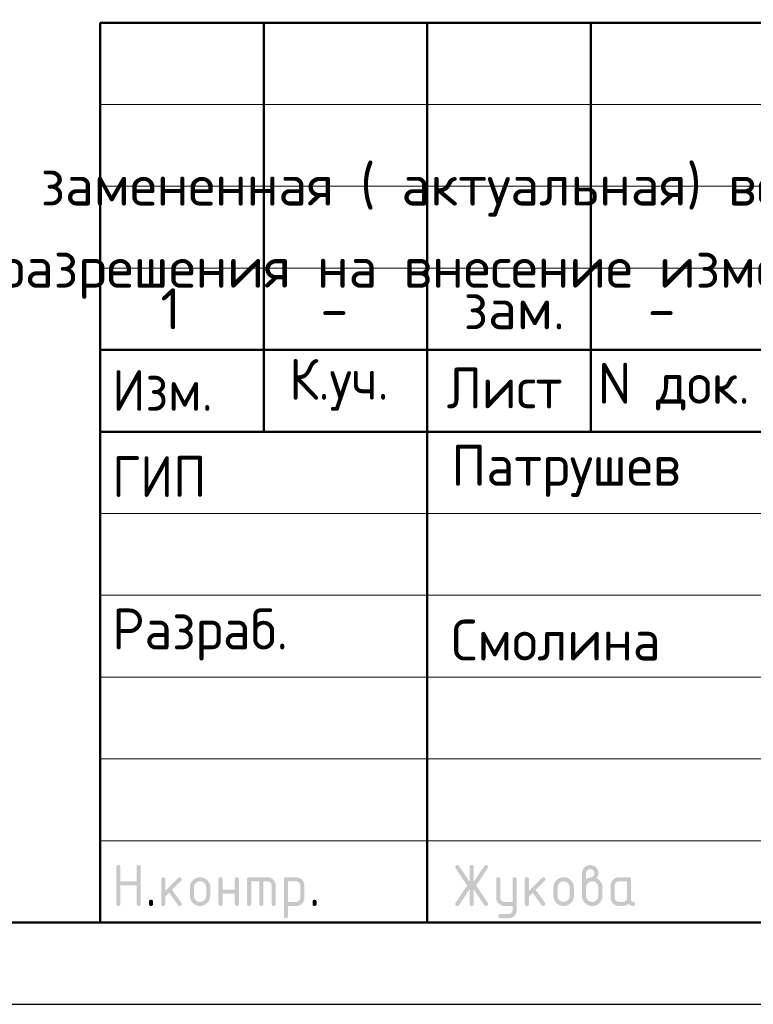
# Model space of a CAD drawing. Header units: millimetres. Extents: x 0 to 50400, y 0 to 35640.
# Tile 11 of 21: x 27011 to 32391, y 0 to 7222. Entities that reach past the tile are written whole.
import ezdxf

# ---------------------------------------------------------------- set-up
doc = ezdxf.new("R2010")
doc.units = ezdxf.units.MM
doc.layers.add('Standard', color=7, linetype='Continuous', lineweight=25)
doc.styles.add('ISOCPEUR', font='txt')

msp = doc.modelspace()

# ---------------------------------------------------------------- hatches: boundary and pattern name
at = {"layer": 'Standard', "linetype": 'Continuous', "lineweight": 25, "transparency": 33554687}
for points in [[(27718.9, 736.5), (27718.9, 1006.5), (27718.9, 1008.4), (27719.1, 1010.1), (27719.4, 1011.7), (27719.8, 1013.1), (27720.3, 1014.5), (27721, 1015.7), (27721.7, 1016.9), (27722.7, 1017.8), (27723.6, 1018.7), (27724.8, 1019.4), (27725.9, 1020.1), (27727.4, 1020.6), (27728.8, 1021.1), (27730.4, 1021.3), (27732, 1021.5), (27733.9, 1021.5), (27735.8, 1021.5), (27737.4, 1021.3), (27739.1, 1021.1), (27740.5, 1020.6), (27741.9, 1020.1), (27743.1, 1019.4), (27744.3, 1018.7), (27745.2, 1017.8), (27746.1, 1016.9), (27746.8, 1015.7), (27747.5, 1014.5), (27748, 1013.1), (27748.5, 1011.7), (27748.7, 1010.1), (27749, 1008.4), (27749, 1006.6), (27749, 901.6), (27868.6, 901.6), (27868.6, 1006.6), (27868.6, 1008.4), (27868.9, 1010.1), (27869.1, 1011.7), (27869.6, 1013.1), (27870, 1014.5), (27870.7, 1015.7), (27871.4, 1016.9), (27872.4, 1017.8), (27873.3, 1018.7), (27874.5, 1019.4), (27875.7, 1020.1), (27877.1, 1020.6), (27878.5, 1021.1), (27880.1, 1021.3), (27881.8, 1021.5), (27883.6, 1021.5), (27885.5, 1021.5), (27887.2, 1021.3), (27888.8, 1021.1), (27890.2, 1020.6), (27891.6, 1020.1), (27892.8, 1019.4), (27894, 1018.7), (27894.9, 1017.8), (27895.9, 1016.9), (27896.6, 1015.7), (27897.3, 1014.5), (27897.7, 1013.1), (27898.2, 1011.7), (27898.4, 1010.1), (27898.7, 1008.4), (27898.7, 1006.5), (27898.7, 736.5), (27898.7, 734.7), (27898.4, 733), (27898.2, 731.4), (27897.7, 730), (27897.3, 728.6), (27896.6, 727.4), (27895.9, 726.2), (27894.9, 725.3), (27894, 724.4), (27892.8, 723.7), (27891.6, 723), (27890.2, 722.5), (27888.8, 722), (27887.2, 721.8), (27885.5, 721.5), (27883.6, 721.5), (27881.8, 721.5), (27880.1, 721.8), (27878.5, 722), (27877.1, 722.5), (27875.7, 723), (27874.5, 723.7), (27873.3, 724.4), (27872.4, 725.3), (27871.4, 726.2), (27870.7, 727.4), (27870, 728.6), (27869.6, 730), (27869.1, 731.4), (27868.9, 733), (27868.6, 734.7), (27868.6, 736.5), (27868.6, 871.5), (27749, 871.5), (27749, 736.5), (27749, 734.7), (27748.7, 733), (27748.5, 731.4), (27748, 730), (27747.5, 728.6), (27746.8, 727.4), (27746.1, 726.2), (27745.2, 725.3), (27744.3, 724.4), (27743.1, 723.7), (27741.9, 723), (27740.5, 722.5), (27739.1, 722), (27737.4, 721.8), (27735.8, 721.5), (27733.9, 721.5), (27732, 721.5), (27730.4, 721.8), (27728.8, 722), (27727.4, 722.5), (27725.9, 723), (27724.8, 723.7), (27723.6, 724.4), (27722.7, 725.3), (27721.7, 726.2), (27721, 727.4), (27720.3, 728.6), (27719.8, 730), (27719.4, 731.4), (27719.1, 733), (27718.9, 734.7)], [(30310.2, 844.4), (30232.8, 728.1), (30231.7, 726.5), (30230.4, 725.2), (30229, 724), (30227.4, 723.2), (30225.8, 722.4), (30224, 721.9), (30222.1, 721.5), (30220, 721.5), (30218.2, 721.5), (30216.6, 721.8), (30215, 722), (30213.6, 722.5), (30212.2, 723), (30211, 723.8), (30209.9, 724.5), (30209, 725.5), (30208, 726.4), (30207.4, 727.7), (30206.7, 728.9), (30206.2, 730.4), (30205.7, 731.8), (30205.5, 733.5), (30205.3, 735.2), (30205.3, 737.2), (30205.3, 739.1), (30205.9, 741.1), (30206.5, 743), (30207.8, 744.9), (30292.1, 871.4), (30207.8, 997.9), (30206.5, 999.9), (30205.9, 1001.8), (30205.3, 1003.8), (30205.3, 1005.9), (30205.3, 1007.8), (30205.5, 1009.5), (30205.7, 1011.3), (30206.2, 1012.7), (30206.7, 1014.2), (30207.4, 1015.4), (30208.1, 1016.6), (30209, 1017.6), (30210, 1018.6), (30211.1, 1019.3), (30212.3, 1020.1), (30213.7, 1020.6), (30215.1, 1021), (30216.8, 1021.3), (30218.4, 1021.5), (30220.3, 1021.5), (30222.3, 1021.5), (30224, 1021.1), (30225.8, 1020.7), (30227.4, 1019.8), (30228.9, 1019), (30230.3, 1017.7), (30231.6, 1016.4), (30232.8, 1014.7), (30310.2, 898.7), (30310.2, 1006.5), (30310.2, 1008.4), (30310.5, 1010.1), (30310.7, 1011.7), (30311.2, 1013.1), (30311.7, 1014.5), (30312.4, 1015.7), (30313.1, 1016.9), (30314, 1017.8), (30314.9, 1018.7), (30316.1, 1019.4), (30317.3, 1020.1), (30318.7, 1020.6), (30320.1, 1021.1), (30321.8, 1021.3), (30323.4, 1021.5), (30325.3, 1021.5), (30327.2, 1021.5), (30328.8, 1021.3), (30330.4, 1021.1), (30331.8, 1020.6), (30333.3, 1020.1), (30334.4, 1019.4), (30335.6, 1018.7), (30336.5, 1017.8), (30337.5, 1016.9), (30338.2, 1015.7), (30338.9, 1014.5), (30339.4, 1013.1), (30339.8, 1011.7), (30340.1, 1010.1), (30340.3, 1008.4), (30340.3, 1006.5), (30340.3, 898.7), (30417.8, 1014.7), (30418.9, 1016.4), (30420.3, 1017.7), (30421.6, 1019), (30423.2, 1019.8), (30424.8, 1020.7), (30426.6, 1021.1), (30428.5, 1021.5), (30430.5, 1021.5), (30432, 1021.5), (30433.4, 1021.3), (30434.9, 1021), (30436.2, 1020.4), (30437.5, 1019.8), (30438.7, 1019), (30439.9, 1018.1), (30441, 1017), (30442, 1015.9), (30442.8, 1014.6), (30443.6, 1013.4), (30444.2, 1012.1), (30444.7, 1010.7), (30445, 1009.3), (30445.3, 1007.9), (30445.3, 1006.3), (30445.3, 1004.1), (30444.6, 1002), (30444, 999.9), (30442.8, 997.9), (30358.5, 871.4), (30442.8, 744.9), (30444, 743), (30444.6, 741), (30445.3, 738.9), (30445.3, 736.8), (30445.3, 735.2), (30445, 733.8), (30444.7, 732.4), (30444.2, 731), (30443.7, 729.7), (30442.9, 728.5), (30442.1, 727.2), (30441.1, 726.1), (30440, 724.9), (30438.8, 724.1), (30437.7, 723.3), (30436.4, 722.7), (30435.1, 722.1), (30433.7, 721.8), (30432.3, 721.5), (30430.7, 721.5), (30428.6, 721.5), (30426.7, 721.9), (30424.8, 722.4), (30423.2, 723.2), (30421.6, 724), (30420.2, 725.2), (30418.9, 726.5), (30417.8, 728.1), (30340.3, 844.4), (30340.3, 736.5), (30340.3, 734.7), (30340.1, 733), (30339.8, 731.4), (30339.4, 730), (30338.9, 728.6), (30338.2, 727.4), (30337.5, 726.2), (30336.5, 725.3), (30335.6, 724.4), (30334.4, 723.7), (30333.3, 723), (30331.8, 722.5), (30330.4, 722), (30328.8, 721.8), (30327.2, 721.5), (30325.3, 721.5), (30323.4, 721.5), (30321.8, 721.8), (30320.1, 722), (30318.7, 722.5), (30317.3, 723), (30316.1, 723.7), (30314.9, 724.4), (30314, 725.3), (30313.1, 726.2), (30312.4, 727.4), (30311.7, 728.6), (30311.2, 730), (30310.7, 731.4), (30310.5, 733), (30310.2, 734.7), (30310.2, 736.5)], [(28078.7, 832.8), (28173, 927.1), (28174.1, 928.1), (28175.3, 929), (28176.5, 929.8), (28177.9, 930.3), (28179.2, 930.8), (28180.6, 931.1), (28182.1, 931.4), (28183.7, 931.4), (28185.6, 931.4), (28187.2, 931.1), (28188.9, 930.9), (28190.3, 930.4), (28191.7, 930), (28192.8, 929.3), (28194, 928.6), (28195, 927.6), (28195.9, 926.7), (28196.6, 925.5), (28197.3, 924.3), (28197.8, 922.9), (28198.2, 921.5), (28198.5, 919.9), (28198.7, 918.3), (28198.7, 916.4), (28198.7, 914.9), (28198.4, 913.5), (28198.1, 912.1), (28197.6, 910.8), (28197, 909.5), (28196.1, 908.3), (28195.3, 907.1), (28194.1, 905.9), (28128.3, 840.1), (28195.7, 745.2), (28197.2, 743.1), (28198, 740.9), (28198.7, 738.7), (28198.7, 736.3), (28198.7, 734.5), (28198.5, 732.8), (28198.2, 731.2), (28197.8, 729.9), (28197.3, 728.5), (28196.6, 727.3), (28195.9, 726.2), (28195, 725.2), (28194, 724.3), (28192.8, 723.6), (28191.7, 722.9), (28190.3, 722.5), (28188.9, 722), (28187.2, 721.8), (28185.6, 721.5), (28183.7, 721.5), (28181.7, 721.5), (28179.9, 721.9), (28178.2, 722.3), (28176.6, 723.1), (28175, 723.9), (28173.7, 725.1), (28172.3, 726.3), (28171.2, 727.9), (28106.7, 818.6), (28078.7, 790.6), (28078.7, 736.5), (28078.7, 734.7), (28078.5, 733), (28078.3, 731.4), (28077.8, 730), (28077.3, 728.6), (28076.6, 727.4), (28075.9, 726.2), (28075, 725.3), (28074, 724.4), (28072.9, 723.7), (28071.7, 723), (28070.3, 722.5), (28068.9, 722), (28067.2, 721.8), (28065.6, 721.5), (28063.7, 721.5), (28061.8, 721.5), (28060.2, 721.8), (28058.5, 722), (28057.1, 722.5), (28055.7, 723), (28054.5, 723.7), (28053.4, 724.4), (28052.4, 725.3), (28051.5, 726.2), (28050.8, 727.4), (28050.1, 728.6), (28049.6, 730), (28049.2, 731.4), (28048.9, 733), (28048.7, 734.7), (28048.7, 736.5), (28048.7, 916.4), (28048.7, 918.3), (28048.9, 919.9), (28049.2, 921.5), (28049.6, 922.9), (28050.1, 924.3), (28050.8, 925.5), (28051.5, 926.7), (28052.4, 927.6), (28053.4, 928.6), (28054.5, 929.3), (28055.7, 930), (28057.1, 930.4), (28058.5, 930.9), (28060.2, 931.1), (28061.8, 931.4), (28063.7, 931.4), (28065.6, 931.4), (28067.2, 931.1), (28068.9, 930.9), (28070.3, 930.4), (28071.7, 930), (28072.9, 929.3), (28074, 928.6), (28075, 927.6), (28075.9, 926.7), (28076.6, 925.5), (28077.3, 924.3), (28077.8, 922.9), (28078.3, 921.5), (28078.5, 919.9), (28078.7, 918.3), (28078.7, 916.4)], [(28498.4, 811.4), (28498.4, 736.5), (28498.4, 734.7), (28498.2, 733), (28497.9, 731.4), (28497.5, 730), (28497, 728.6), (28496.3, 727.4), (28495.6, 726.2), (28494.6, 725.3), (28493.7, 724.4), (28492.5, 723.6), (28491.4, 723), (28489.9, 722.5), (28488.5, 722), (28486.9, 721.8), (28485.2, 721.5), (28483.4, 721.5), (28481.5, 721.5), (28479.8, 721.8), (28478.2, 722), (28476.8, 722.5), (28475.4, 723), (28474.2, 723.7), (28473, 724.4), (28472.1, 725.3), (28471.2, 726.2), (28470.5, 727.4), (28469.8, 728.6), (28469.3, 730), (28468.8, 731.4), (28468.6, 733), (28468.3, 734.7), (28468.3, 736.5), (28468.3, 916.4), (28468.3, 918.3), (28468.6, 919.9), (28468.8, 921.5), (28469.3, 922.9), (28469.8, 924.3), (28470.5, 925.5), (28471.2, 926.7), (28472.1, 927.6), (28473, 928.6), (28474.2, 929.3), (28475.4, 930), (28476.8, 930.4), (28478.2, 930.9), (28479.8, 931.1), (28481.5, 931.4), (28483.4, 931.4), (28485.2, 931.4), (28486.9, 931.1), (28488.5, 930.9), (28489.9, 930.4), (28491.4, 930), (28492.5, 929.3), (28493.7, 928.6), (28494.6, 927.6), (28495.6, 926.7), (28496.3, 925.5), (28497, 924.4), (28497.5, 923), (28497.9, 921.5), (28498.2, 919.9), (28498.4, 918.3), (28498.4, 916.4), (28498.4, 841.5), (28588, 841.5), (28588, 916.4), (28588, 918.3), (28588.2, 919.9), (28588.5, 921.5), (28589, 923), (28589.4, 924.4), (28590.1, 925.5), (28590.8, 926.7), (28591.8, 927.6), (28592.7, 928.6), (28593.9, 929.3), (28595.1, 930), (28596.5, 930.4), (28597.9, 930.9), (28599.5, 931.1), (28601.2, 931.4), (28603, 931.4), (28604.9, 931.4), (28606.6, 931.1), (28608.2, 930.9), (28609.6, 930.4), (28611, 930), (28612.2, 929.3), (28613.4, 928.6), (28614.3, 927.6), (28615.2, 926.7), (28615.9, 925.5), (28616.7, 924.3), (28617.1, 922.9), (28617.6, 921.5), (28617.8, 919.9), (28618.1, 918.3), (28618.1, 916.4), (28618.1, 736.5), (28618.1, 734.7), (28617.8, 733), (28617.6, 731.4), (28617.1, 730), (28616.7, 728.6), (28615.9, 727.4), (28615.2, 726.2), (28614.3, 725.3), (28613.4, 724.4), (28612.2, 723.7), (28611, 723), (28609.6, 722.5), (28608.2, 722), (28606.6, 721.8), (28604.9, 721.5), (28603, 721.5), (28601.2, 721.5), (28599.5, 721.8), (28597.9, 722), (28596.5, 722.5), (28595.1, 723), (28593.9, 723.6), (28592.7, 724.4), (28591.8, 725.3), (28590.8, 726.2), (28590.1, 727.4), (28589.4, 728.6), (28589, 730), (28588.5, 731.4), (28588.2, 733), (28588, 734.7), (28588, 736.5), (28588, 811.4)], [(28693.2, 931.4), (28828.1, 931.4), (28831.2, 931.4), (28834.2, 931.1), (28837.2, 930.8), (28840.1, 930.3), (28843, 929.7), (28845.7, 928.9), (28848.5, 928.1), (28851.2, 927), (28853.8, 925.9), (28856.4, 924.5), (28858.9, 923.2), (28861.3, 921.5), (28863.7, 919.9), (28866, 918), (28868.3, 916.1), (28870.5, 913.9), (28872.7, 911.7), (28874.6, 909.4), (28876.5, 907.1), (28878.2, 904.7), (28879.8, 902.3), (28881.2, 899.7), (28882.5, 897.2), (28883.6, 894.5), (28884.7, 891.9), (28885.5, 889.1), (28886.4, 886.3), (28886.9, 883.4), (28887.5, 880.6), (28887.7, 877.6), (28888, 874.5), (28888, 871.4), (28888, 736.5), (28888, 734.7), (28887.8, 733), (28887.5, 731.4), (28887.1, 730), (28886.6, 728.6), (28885.9, 727.4), (28885.2, 726.2), (28884.3, 725.3), (28883.3, 724.4), (28882.1, 723.7), (28881, 723), (28879.6, 722.5), (28878.1, 722), (28876.5, 721.8), (28874.9, 721.5), (28873, 721.5), (28871.1, 721.5), (28869.5, 721.8), (28867.8, 722), (28866.4, 722.5), (28865, 723), (28863.8, 723.6), (28862.7, 724.4), (28861.7, 725.3), (28860.8, 726.2), (28860.1, 727.4), (28859.4, 728.6), (28858.9, 730), (28858.4, 731.4), (28858.2, 733), (28857.9, 734.7), (28857.9, 736.5), (28857.9, 871.4), (28857.9, 874.5), (28857.4, 877.5), (28856.9, 880.4), (28855.8, 883.1), (28854.7, 885.7), (28853.1, 888.1), (28851.5, 890.5), (28849.3, 892.7), (28847.2, 894.8), (28844.8, 896.5), (28842.4, 898.1), (28839.7, 899.2), (28837.1, 900.2), (28834.1, 900.8), (28831.2, 901.3), (28828, 901.3), (28798.1, 901.3), (28798.1, 736.5), (28798.1, 734.7), (28797.9, 733), (28797.6, 731.4), (28797.2, 730), (28796.7, 728.6), (28796, 727.4), (28795.3, 726.2), (28794.4, 725.3), (28793.4, 724.4), (28792.3, 723.6), (28791.1, 723), (28789.7, 722.5), (28788.3, 722), (28786.6, 721.8), (28785, 721.5), (28783.1, 721.5), (28781.2, 721.5), (28779.6, 721.8), (28777.9, 722), (28776.5, 722.5), (28775.1, 723), (28773.9, 723.6), (28772.8, 724.4), (28771.8, 725.3), (28770.9, 726.2), (28770.2, 727.4), (28769.5, 728.6), (28769, 730), (28768.5, 731.4), (28768.3, 733), (28768.1, 734.7), (28768.1, 736.5), (28768.1, 901.3), (28708.2, 901.3), (28708.2, 736.5), (28708.2, 734.7), (28708, 733), (28707.8, 731.4), (28707.3, 730), (28706.8, 728.6), (28706.1, 727.4), (28705.4, 726.2), (28704.5, 725.3), (28703.5, 724.4), (28702.4, 723.6), (28701.2, 723), (28699.8, 722.5), (28698.4, 722), (28696.7, 721.8), (28695.1, 721.5), (28693.2, 721.5), (28691.3, 721.5), (28689.7, 721.8), (28688, 722), (28686.6, 722.5), (28685.2, 723), (28684, 723.7), (28682.9, 724.4), (28681.9, 725.3), (28681, 726.2), (28680.3, 727.4), (28679.6, 728.6), (28679.1, 730), (28678.7, 731.4), (28678.4, 733), (28678.2, 734.7), (28678.2, 736.5), (28678.2, 916.4), (28678.2, 918.3), (28678.4, 919.9), (28678.6, 921.5), (28679.1, 922.9), (28679.6, 924.3), (28680.3, 925.5), (28681, 926.7), (28681.9, 927.6), (28682.9, 928.6), (28684, 929.3), (28685.2, 930), (28686.6, 930.4), (28688, 930.9), (28689.6, 931.1), (28691.3, 931.4)], [(30625, 691.2), (30625, 721.5), (30565.2, 721.5), (30562, 721.5), (30559, 721.8), (30556, 722.1), (30553.1, 722.6), (30550.2, 723.2), (30547.4, 724), (30544.6, 724.8), (30542, 725.9), (30539.3, 727), (30536.8, 728.4), (30534.2, 729.7), (30531.8, 731.4), (30529.4, 733), (30527.1, 734.9), (30524.8, 736.8), (30522.7, 739), (30520.5, 741.2), (30518.6, 743.5), (30516.7, 745.8), (30515.1, 748.2), (30513.5, 750.7), (30512.1, 753.2), (30510.7, 755.7), (30509.7, 758.4), (30508.6, 761), (30507.8, 763.8), (30507, 766.6), (30506.4, 769.5), (30505.9, 772.4), (30505.6, 775.4), (30505.3, 778.4), (30505.3, 781.5), (30505.3, 916.4), (30505.3, 918.3), (30505.6, 919.9), (30505.8, 921.5), (30506.3, 922.9), (30506.7, 924.3), (30507.4, 925.5), (30508.1, 926.7), (30509.1, 927.6), (30510, 928.6), (30511.2, 929.3), (30512.4, 930), (30513.8, 930.4), (30515.2, 930.9), (30516.8, 931.1), (30518.5, 931.4), (30520.4, 931.4), (30522.2, 931.4), (30523.9, 931.1), (30525.5, 930.9), (30526.9, 930.4), (30528.3, 930), (30529.5, 929.3), (30530.7, 928.6), (30531.6, 927.6), (30532.6, 926.7), (30533.3, 925.5), (30534, 924.4), (30534.4, 923), (30534.9, 921.5), (30535.2, 919.9), (30535.4, 918.3), (30535.4, 916.4), (30535.4, 781.6), (30535.4, 778.5), (30535.9, 775.6), (30536.5, 772.8), (30537.6, 770.2), (30538.7, 767.5), (30540.4, 765.1), (30542, 762.7), (30544.2, 760.4), (30546.4, 758.2), (30548.8, 756.6), (30551.2, 754.9), (30553.9, 753.8), (30556.5, 752.7), (30559.4, 752.2), (30562.2, 751.6), (30565.3, 751.6), (30625, 751.6), (30625, 916.4), (30625, 918.3), (30625.2, 919.9), (30625.5, 921.5), (30625.9, 923), (30626.4, 924.4), (30627.1, 925.5), (30627.8, 926.7), (30628.7, 927.6), (30629.7, 928.6), (30630.9, 929.3), (30632, 930), (30633.4, 930.4), (30634.9, 930.9), (30636.5, 931.1), (30638.1, 931.4), (30640, 931.4), (30641.9, 931.4), (30643.5, 931.1), (30645.2, 930.9), (30646.6, 930.4), (30648, 930), (30649.2, 929.3), (30650.4, 928.6), (30651.3, 927.6), (30652.2, 926.7), (30652.9, 925.5), (30653.6, 924.3), (30654.1, 923), (30654.6, 921.5), (30654.8, 919.9), (30655, 918.3), (30655, 916.4), (30655, 691.6), (30655, 688.5), (30654.8, 685.5), (30654.5, 682.5), (30654, 679.6), (30653.4, 676.7), (30652.6, 673.9), (30651.8, 671.2), (30650.8, 668.5), (30649.7, 665.8), (30648.4, 663.3), (30647, 660.8), (30645.4, 658.4), (30643.8, 655.9), (30642, 653.6), (30640.1, 651.3), (30637.9, 649.1), (30635.8, 646.9), (30633.5, 645), (30631.3, 643.1), (30628.9, 641.5), (30626.5, 639.9), (30624, 638.5), (30621.5, 637.1), (30618.9, 636), (30616.2, 634.9), (30613.5, 634.1), (30610.7, 633.3), (30607.9, 632.7), (30605, 632.2), (30602, 631.9), (30599, 631.7), (30595.9, 631.7), (30535.4, 631.7), (30533.5, 631.7), (30531.9, 631.9), (30530.2, 632.1), (30528.8, 632.6), (30527.4, 633.1), (30526.2, 633.8), (30525.1, 634.5), (30524.1, 635.4), (30523.2, 636.4), (30522.5, 637.5), (30521.8, 638.7), (30521.3, 640.1), (30520.9, 641.5), (30520.6, 643.2), (30520.4, 644.8), (30520.4, 646.7), (30520.4, 648.2), (30520.7, 649.6), (30521, 650.9), (30521.5, 652.3), (30522.1, 653.6), (30522.9, 654.8), (30523.8, 656), (30524.9, 657.2), (30526.1, 658.3), (30527.3, 659.2), (30528.5, 660), (30529.8, 660.6), (30531.1, 661.1), (30532.5, 661.4), (30533.9, 661.7), (30535.4, 661.7), (30595.1, 661.7), (30598.3, 661.7), (30601.2, 662.2), (30604.1, 662.8), (30606.8, 663.8), (30609.4, 664.9), (30611.8, 666.4), (30614.2, 668), (30616.4, 670.1), (30618.5, 672.2), (30620.2, 674.6), (30621.8, 676.9), (30622.8, 679.6), (30623.9, 682.2), (30624.5, 685.1), (30625, 688)], [(30745.2, 832.8), (30839.5, 927.1), (30840.6, 928.1), (30841.8, 929), (30843, 929.8), (30844.3, 930.3), (30845.7, 930.8), (30847.1, 931.1), (30848.6, 931.4), (30850.2, 931.4), (30852.1, 931.4), (30853.7, 931.1), (30855.3, 930.9), (30856.7, 930.4), (30858.2, 930), (30859.3, 929.3), (30860.5, 928.6), (30861.4, 927.6), (30862.4, 926.7), (30863.1, 925.5), (30863.8, 924.3), (30864.2, 922.9), (30864.7, 921.5), (30864.9, 919.9), (30865.2, 918.3), (30865.2, 916.4), (30865.2, 914.9), (30864.9, 913.5), (30864.6, 912.1), (30864, 910.8), (30863.5, 909.5), (30862.6, 908.3), (30861.8, 907.1), (30860.6, 905.9), (30794.8, 840.1), (30862.2, 745.2), (30863.7, 743.1), (30864.4, 740.9), (30865.2, 738.7), (30865.2, 736.3), (30865.2, 734.5), (30864.9, 732.8), (30864.7, 731.2), (30864.2, 729.9), (30863.8, 728.5), (30863.1, 727.3), (30862.4, 726.2), (30861.4, 725.2), (30860.5, 724.3), (30859.3, 723.6), (30858.2, 722.9), (30856.7, 722.5), (30855.3, 722), (30853.7, 721.8), (30852.1, 721.5), (30850.2, 721.5), (30848.2, 721.5), (30846.4, 721.9), (30844.7, 722.3), (30843.1, 723.1), (30841.5, 723.9), (30840.2, 725.1), (30838.8, 726.3), (30837.7, 727.9), (30773.2, 818.6), (30745.2, 790.6), (30745.2, 736.5), (30745.2, 734.7), (30745, 733), (30744.7, 731.4), (30744.3, 730), (30743.8, 728.6), (30743.1, 727.4), (30742.4, 726.2), (30741.5, 725.3), (30740.5, 724.4), (30739.4, 723.7), (30738.2, 723), (30736.8, 722.5), (30735.4, 722), (30733.7, 721.8), (30732.1, 721.5), (30730.2, 721.5), (30728.3, 721.5), (30726.7, 721.8), (30725, 722), (30723.6, 722.5), (30722.2, 723), (30721, 723.7), (30719.9, 724.4), (30718.9, 725.3), (30718, 726.2), (30717.3, 727.4), (30716.6, 728.6), (30716.1, 730), (30715.6, 731.4), (30715.4, 733), (30715.2, 734.7), (30715.2, 736.5), (30715.2, 916.4), (30715.2, 918.3), (30715.4, 919.9), (30715.6, 921.5), (30716.1, 922.9), (30716.6, 924.3), (30717.3, 925.5), (30718, 926.7), (30718.9, 927.6), (30719.9, 928.6), (30721, 929.3), (30722.2, 930), (30723.6, 930.4), (30725, 930.9), (30726.7, 931.1), (30728.3, 931.4), (30730.2, 931.4), (30732.1, 931.4), (30733.7, 931.1), (30735.4, 930.9), (30736.8, 930.4), (30738.2, 930), (30739.4, 929.3), (30740.5, 928.6), (30741.5, 927.6), (30742.4, 926.7), (30743.1, 925.5), (30743.8, 924.3), (30744.3, 922.9), (30744.7, 921.5), (30745, 919.9), (30745.2, 918.3), (30745.2, 916.4)], [(27958.8, 751.6), (27958.8, 753.5), (27959, 755.1), (27959.3, 756.8), (27959.7, 758.2), (27960.2, 759.6), (27960.9, 760.8), (27961.6, 761.9), (27962.5, 762.9), (27963.5, 763.8), (27964.7, 764.5), (27965.8, 765.2), (27967.2, 765.7), (27968.6, 766.2), (27970.3, 766.4), (27971.9, 766.6), (27973.8, 766.6), (27975.7, 766.6), (27977.3, 766.4), (27979, 766.2), (27980.4, 765.7), (27981.8, 765.2), (27983, 764.5), (27984.1, 763.8), (27985.1, 762.9), (27986, 761.9), (27986.7, 760.8), (27987.4, 759.6), (27987.9, 758.2), (27988.4, 756.8), (27988.6, 755.1), (27988.8, 753.5), (27988.8, 751.6), (27988.8, 736.6), (27988.8, 734.7), (27988.6, 733), (27988.4, 731.4), (27987.9, 730), (27987.4, 728.6), (27986.7, 727.4), (27986, 726.2), (27985.1, 725.3), (27984.1, 724.4), (27983, 723.7), (27981.8, 723), (27980.4, 722.5), (27979, 722), (27977.3, 721.8), (27975.7, 721.5), (27973.8, 721.5), (27971.9, 721.5), (27970.3, 721.8), (27968.6, 722), (27967.2, 722.5), (27965.8, 723), (27964.7, 723.7), (27963.5, 724.4), (27962.5, 725.3), (27961.6, 726.2), (27960.9, 727.4), (27960.2, 728.6), (27959.7, 730), (27959.3, 731.4), (27959, 733), (27958.8, 734.7), (27958.8, 736.6)], [(29158, 751.6), (29158, 753.5), (29158.2, 755.1), (29158.4, 756.8), (29158.9, 758.2), (29159.4, 759.6), (29160.1, 760.8), (29160.8, 761.9), (29161.7, 762.9), (29162.6, 763.8), (29163.8, 764.5), (29165, 765.2), (29166.4, 765.7), (29167.8, 766.2), (29169.5, 766.4), (29171.1, 766.6), (29173, 766.6), (29174.9, 766.6), (29176.5, 766.4), (29178.1, 766.2), (29179.6, 765.7), (29181, 765.2), (29182.1, 764.5), (29183.3, 763.8), (29184.3, 762.9), (29185.2, 761.9), (29185.9, 760.8), (29186.6, 759.6), (29187.1, 758.2), (29187.5, 756.8), (29187.8, 755.1), (29188, 753.5), (29188, 751.6), (29188, 736.6), (29188, 734.7), (29187.8, 733), (29187.5, 731.4), (29187.1, 730), (29186.6, 728.6), (29185.9, 727.4), (29185.2, 726.2), (29184.3, 725.3), (29183.3, 724.4), (29182.1, 723.7), (29181, 723), (29179.6, 722.5), (29178.1, 722), (29176.5, 721.8), (29174.9, 721.5), (29173, 721.5), (29171.1, 721.5), (29169.5, 721.8), (29167.8, 722), (29166.4, 722.5), (29165, 723), (29163.8, 723.7), (29162.6, 724.4), (29161.7, 725.3), (29160.8, 726.2), (29160.1, 727.4), (29159.4, 728.6), (29158.9, 730), (29158.4, 731.4), (29158.2, 733), (29158, 734.7), (29158, 736.6)]]:
    msp.add_hatch(color=7, dxfattribs=at).paths.add_polyline_path(points, flags=16)
h = msp.add_hatch(color=7, dxfattribs=at)
h.paths.add_polyline_path([(31164.9, 916.5), (31169.6, 920.2), (31174.2, 923), (31178.8, 925.9), (31183.2, 927.7), (31187.5, 929.6), (31191.7, 930.5), (31195.9, 931.5), (31199.9, 931.5), (31202.2, 931.5), (31204.4, 932.1), (31206.7, 932.8), (31208.8, 934.1), (31211, 935.4), (31213.1, 937.4), (31215.1, 939.3), (31217.1, 941.9), (31219.1, 944.4), (31220.5, 946.8), (31222, 949.3), (31222.9, 951.7), (31223.9, 954.1), (31224.4, 956.6), (31224.9, 959), (31224.9, 961.5), (31224.9, 964.6), (31224.3, 967.6), (31223.8, 970.5), (31222.7, 973.2), (31221.6, 975.8), (31220, 978.2), (31218.4, 980.7), (31216.2, 982.8), (31214.1, 985), (31211.7, 986.6), (31209.2, 988.2), (31206.6, 989.3), (31203.9, 990.4), (31201, 990.9), (31198.1, 991.5), (31194.9, 991.5), (31191.8, 991.5), (31188.9, 990.9), (31186, 990.4), (31183.3, 989.3), (31180.7, 988.2), (31178.2, 986.5), (31175.8, 984.9), (31173.6, 982.7), (31171.4, 980.5), (31169.8, 978.1), (31168.2, 975.7), (31167.1, 973), (31166, 970.4), (31165.4, 967.5), (31164.9, 964.6), (31164.9, 961.5)])
h.paths.add_polyline_path([(31239.6, 925.4), (31244.8, 923.3), (31249.4, 920.4), (31254.1, 917.7), (31258.2, 914.2), (31262.2, 910.8), (31265.8, 906.7), (31269.4, 902.6), (31272.4, 897.9), (31275.4, 893.2), (31277.7, 888.3), (31280, 883.3), (31281.5, 878.1), (31283, 873), (31283.8, 867.6), (31284.5, 862.2), (31284.5, 856.5), (31284.5, 796.5), (31284.5, 792.6), (31284.2, 788.9), (31283.9, 785.1), (31283.2, 781.5), (31282.5, 777.8), (31281.5, 774.4), (31280.4, 770.9), (31279.1, 767.6), (31277.7, 764.2), (31276, 761.1), (31274.3, 757.9), (31272.2, 754.9), (31270.2, 751.8), (31267.8, 749), (31265.4, 746.1), (31262.7, 743.4), (31259.9, 740.6), (31257, 738.2), (31254.2, 735.9), (31251.1, 733.8), (31248.1, 731.8), (31244.9, 730.1), (31241.8, 728.4), (31238.5, 727), (31235.2, 725.6), (31231.7, 724.6), (31228.2, 723.6), (31224.7, 722.9), (31221, 722.2), (31217.3, 721.9), (31213.6, 721.5), (31209.7, 721.5), (31205.8, 721.5), (31202, 721.9), (31198.2, 722.2), (31194.6, 722.9), (31191, 723.6), (31187.6, 724.6), (31184.1, 725.7), (31180.8, 727), (31177.4, 728.4), (31174.3, 730.1), (31171.1, 731.8), (31168.1, 733.9), (31165.1, 735.9), (31162.2, 738.3), (31159.3, 740.7), (31156.6, 743.5), (31153.9, 746.2), (31151.5, 749.1), (31149.1, 752), (31147.1, 755), (31145, 758), (31143.3, 761.2), (31141.6, 764.4), (31140.3, 767.7), (31138.9, 771), (31137.9, 774.5), (31136.9, 777.9), (31136.2, 781.6), (31135.5, 785.2), (31135.2, 788.9), (31134.8, 792.6), (31134.8, 796.5), (31134.8, 961.5), (31134.8, 964.7), (31135.1, 967.7), (31135.4, 970.8), (31135.9, 973.7), (31136.5, 976.6), (31137.3, 979.4), (31138.1, 982.1), (31139.2, 984.8), (31140.3, 987.5), (31141.6, 990), (31143, 992.5), (31144.6, 995), (31146.3, 997.4), (31148.2, 999.7), (31150.1, 1002), (31152.3, 1004.2), (31154.5, 1006.3), (31156.8, 1008.2), (31159.1, 1010.1), (31161.5, 1011.8), (31163.9, 1013.4), (31166.4, 1014.7), (31169, 1016.1), (31171.6, 1017.2), (31174.3, 1018.3), (31177, 1019.1), (31179.8, 1019.9), (31182.7, 1020.5), (31185.5, 1021), (31188.5, 1021.3), (31191.5, 1021.5), (31194.7, 1021.5), (31197.8, 1021.5), (31200.8, 1021.3), (31203.9, 1021), (31206.7, 1020.5), (31209.6, 1019.9), (31212.4, 1019.1), (31215.2, 1018.3), (31217.9, 1017.2), (31220.5, 1016.1), (31223, 1014.7), (31225.6, 1013.3), (31228, 1011.7), (31230.4, 1010.1), (31232.7, 1008.1), (31235, 1006.2), (31237.2, 1004), (31239.3, 1001.9), (31241.2, 999.6), (31243.1, 997.3), (31244.7, 994.8), (31246.4, 992.4), (31247.7, 989.9), (31249.1, 987.3), (31250.2, 984.7), (31251.2, 982), (31252.1, 979.2), (31252.9, 976.5), (31253.4, 973.6), (31254, 970.7), (31254.2, 967.7), (31254.5, 964.7), (31254.5, 961.5), (31254.5, 955.9), (31253.6, 950.8), (31252.6, 945.7), (31250.8, 941.1), (31248.9, 936.6), (31246.1, 932.7), (31243.4, 928.8)], flags=16)
h.paths.add_polyline_path([(31254.5, 796.6), (31254.5, 856.6), (31254.5, 861.2), (31253.7, 865.5), (31252.9, 869.9), (31251.2, 873.8), (31249.6, 877.8), (31247.2, 881.4), (31244.7, 885.1), (31241.5, 888.4), (31238.2, 891.7), (31234.6, 894.1), (31231, 896.6), (31227, 898.3), (31223.1, 899.9), (31218.7, 900.7), (31214.4, 901.6), (31209.7, 901.6), (31205, 901.6), (31200.7, 900.7), (31196.3, 899.9), (31192.4, 898.3), (31188.4, 896.6), (31184.8, 894.1), (31181.1, 891.7), (31177.9, 888.4), (31174.6, 885.1), (31172.2, 881.4), (31169.8, 877.8), (31168.1, 873.8), (31166.5, 869.9), (31165.7, 865.5), (31164.9, 861.2), (31164.9, 856.6), (31164.9, 796.6), (31164.9, 791.9), (31165.7, 787.5), (31166.5, 783.2), (31168.1, 779.2), (31169.8, 775.2), (31172.2, 771.6), (31174.6, 767.9), (31177.9, 764.7), (31181.1, 761.4), (31184.8, 758.9), (31188.4, 756.5), (31192.4, 754.9), (31196.3, 753.2), (31200.7, 752.4), (31205, 751.6), (31209.7, 751.6), (31214.4, 751.6), (31218.7, 752.4), (31223.1, 753.2), (31227, 754.9), (31231, 756.5), (31234.6, 759), (31238.2, 761.5), (31241.5, 764.8), (31244.7, 768.1), (31247.2, 771.7), (31249.6, 775.3), (31251.2, 779.3), (31252.9, 783.3), (31253.7, 787.6), (31254.5, 791.9)])
h = msp.add_hatch(color=7, dxfattribs=at)
h.paths.add_polyline_path([(28258.5, 796.5), (28258.5, 856.4), (28258.5, 860.3), (28258.8, 864.1), (28259.2, 867.8), (28259.9, 871.4), (28260.6, 875), (28261.6, 878.5), (28262.6, 881.9), (28264, 885.3), (28265.3, 888.6), (28267.1, 891.7), (28268.8, 894.9), (28270.8, 897.9), (28272.9, 901), (28275.3, 903.8), (28277.7, 906.7), (28280.4, 909.5), (28283.1, 912.2), (28286, 914.6), (28288.9, 917), (28291.9, 919.1), (28294.9, 921.1), (28298.1, 922.8), (28301.3, 924.5), (28304.6, 925.9), (28307.9, 927.3), (28311.4, 928.3), (28314.8, 929.3), (28318.4, 930), (28322, 930.7), (28325.7, 931), (28329.5, 931.4), (28333.4, 931.4), (28337.3, 931.4), (28341.1, 931), (28344.9, 930.7), (28348.5, 930), (28352.2, 929.3), (28355.6, 928.3), (28359.1, 927.3), (28362.4, 926), (28365.8, 924.6), (28368.9, 922.9), (28372.1, 921.2), (28375.1, 919.2), (28378.1, 917.1), (28381, 914.8), (28383.9, 912.4), (28386.6, 909.7), (28389.3, 907), (28391.6, 904.1), (28394, 901.3), (28396, 898.2), (28398.1, 895.2), (28399.8, 892), (28401.5, 888.9), (28402.8, 885.5), (28404.2, 882.2), (28405.2, 878.7), (28406.2, 875.2), (28406.9, 871.6), (28407.6, 868), (28407.9, 864.2), (28408.2, 860.4), (28408.2, 856.4), (28408.2, 796.5), (28408.2, 792.6), (28407.9, 788.9), (28407.5, 785.1), (28406.9, 781.5), (28406.2, 777.9), (28405.2, 774.4), (28404.1, 771), (28402.8, 767.7), (28401.4, 764.4), (28399.7, 761.2), (28398, 758), (28395.9, 755), (28393.9, 752), (28391.5, 749.1), (28389.1, 746.2), (28386.3, 743.5), (28383.6, 740.7), (28380.7, 738.3), (28377.8, 735.9), (28374.8, 733.9), (28371.8, 731.8), (28368.6, 730.1), (28365.5, 728.4), (28362.2, 727), (28358.8, 725.6), (28355.4, 724.6), (28351.9, 723.6), (28348.3, 722.9), (28344.7, 722.2), (28341, 721.9), (28337.3, 721.5), (28333.4, 721.5), (28329.5, 721.5), (28325.7, 721.9), (28322, 722.2), (28318.4, 722.9), (28314.8, 723.6), (28311.4, 724.6), (28307.9, 725.6), (28304.6, 727), (28301.3, 728.4), (28298.1, 730.1), (28294.9, 731.8), (28291.9, 733.9), (28288.9, 735.9), (28286, 738.3), (28283.1, 740.7), (28280.4, 743.5), (28277.7, 746.2), (28275.3, 749.1), (28272.9, 752), (28270.8, 755), (28268.8, 758), (28267.1, 761.2), (28265.3, 764.4), (28264, 767.7), (28262.6, 771), (28261.6, 774.4), (28260.6, 777.9), (28259.9, 781.5), (28259.2, 785.1), (28258.8, 788.9), (28258.5, 792.6)], flags=16)
h.paths.add_polyline_path([(28378.2, 796.6), (28378.2, 856.6), (28378.2, 861.2), (28377.4, 865.5), (28376.5, 869.9), (28374.9, 873.8), (28373.2, 877.8), (28370.8, 881.4), (28368.3, 885.1), (28365.1, 888.4), (28361.8, 891.7), (28358.1, 894.1), (28354.5, 896.6), (28350.6, 898.3), (28346.6, 899.9), (28342.3, 900.7), (28338, 901.6), (28333.4, 901.6), (28328.7, 901.6), (28324.4, 900.7), (28320.1, 899.9), (28316.2, 898.3), (28312.2, 896.6), (28308.6, 894.1), (28305, 891.7), (28301.7, 888.4), (28298.4, 885.1), (28295.9, 881.4), (28293.5, 877.8), (28291.8, 873.8), (28290.2, 869.9), (28289.4, 865.5), (28288.6, 861.2), (28288.6, 856.6), (28288.6, 796.6), (28288.6, 791.9), (28289.4, 787.5), (28290.2, 783.2), (28291.8, 779.2), (28293.4, 775.2), (28295.9, 771.6), (28298.3, 767.9), (28301.6, 764.7), (28304.8, 761.4), (28308.4, 758.9), (28312.1, 756.5), (28316, 754.9), (28320, 753.2), (28324.3, 752.4), (28328.7, 751.6), (28333.4, 751.6), (28338, 751.6), (28342.3, 752.4), (28346.6, 753.2), (28350.6, 754.9), (28354.5, 756.5), (28358.1, 759), (28361.8, 761.5), (28365.1, 764.8), (28368.3, 768.1), (28370.8, 771.7), (28373.2, 775.3), (28374.9, 779.3), (28376.5, 783.3), (28377.4, 787.6), (28378.2, 791.9)])
h = msp.add_hatch(color=7, dxfattribs=at)
h.paths.add_polyline_path([(28948.1, 916.4), (28948.1, 918.3), (28948.4, 919.9), (28948.6, 921.5), (28949.1, 923), (28949.5, 924.3), (28950.2, 925.5), (28950.9, 926.7), (28951.9, 927.6), (28952.8, 928.6), (28954, 929.3), (28955.1, 930), (28956.5, 930.4), (28957.9, 930.9), (28959.6, 931.1), (28961.2, 931.4), (28963.1, 931.4), (29038, 931.4), (29041.1, 931.4), (29044.1, 931.1), (29047.2, 930.8), (29050.1, 930.3), (29052.9, 929.8), (29055.7, 928.9), (29058.5, 928.1), (29061.2, 927), (29063.8, 925.9), (29066.4, 924.6), (29068.9, 923.2), (29071.3, 921.6), (29073.7, 920), (29076, 918.1), (29078.3, 916.2), (29080.5, 914), (29082.7, 911.8), (29084.6, 909.5), (29086.5, 907.2), (29088.1, 904.8), (29089.7, 902.4), (29091.1, 899.9), (29092.4, 897.3), (29093.5, 894.7), (29094.6, 892), (29095.4, 889.2), (29096.2, 886.5), (29096.8, 883.5), (29097.3, 880.6), (29097.6, 877.6), (29097.8, 874.6), (29097.8, 871.4), (29097.8, 781.5), (29097.8, 778.4), (29097.6, 775.4), (29097.3, 772.4), (29096.8, 769.5), (29096.2, 766.6), (29095.4, 763.8), (29094.6, 761), (29093.5, 758.4), (29092.4, 755.7), (29091.1, 753.2), (29089.7, 750.7), (29088.1, 748.2), (29086.5, 745.8), (29084.6, 743.5), (29082.7, 741.2), (29080.5, 739), (29078.3, 736.8), (29076, 734.9), (29073.8, 733), (29071.3, 731.4), (29068.9, 729.7), (29066.4, 728.4), (29063.9, 727), (29061.2, 725.9), (29058.6, 724.8), (29055.8, 724), (29053, 723.2), (29050.1, 722.6), (29047.2, 722.1), (29044.2, 721.8), (29041.1, 721.5), (29038, 721.5), (28978.2, 721.5), (28978.2, 646.6), (28978.2, 644.8), (28977.9, 643.1), (28977.7, 641.5), (28977.2, 640.1), (28976.8, 638.7), (28976.1, 637.5), (28975.4, 636.3), (28974.4, 635.4), (28973.5, 634.5), (28972.3, 633.8), (28971.1, 633.1), (28969.7, 632.6), (28968.3, 632.1), (28966.7, 631.9), (28965, 631.7), (28963.1, 631.7), (28961.3, 631.7), (28959.6, 631.9), (28958, 632.1), (28956.6, 632.6), (28955.2, 633.1), (28954, 633.8), (28952.8, 634.5), (28951.9, 635.4), (28950.9, 636.3), (28950.2, 637.5), (28949.5, 638.7), (28949.1, 640.1), (28948.6, 641.5), (28948.4, 643.1), (28948.1, 644.8), (28948.1, 646.6)], flags=16)
h.paths.add_polyline_path([(28978.2, 901.3), (28978.2, 751.6), (29037.9, 751.6), (29041, 751.6), (29043.9, 752.1), (29046.8, 752.7), (29049.4, 753.8), (29052.1, 754.9), (29054.5, 756.5), (29056.9, 758.1), (29059.1, 760.3), (29061.3, 762.5), (29062.9, 764.9), (29064.5, 767.4), (29065.6, 770), (29066.7, 772.7), (29067.2, 775.5), (29067.8, 778.4), (29067.8, 781.5), (29067.8, 871.4), (29067.8, 874.6), (29067.2, 877.5), (29066.7, 880.4), (29065.6, 883.1), (29064.6, 885.7), (29062.9, 888.1), (29061.3, 890.5), (29059.2, 892.7), (29057, 894.9), (29054.6, 896.5), (29052.2, 898.1), (29049.6, 899.2), (29046.9, 900.2), (29044, 900.8), (29041.1, 901.3), (29037.9, 901.3)])
h = msp.add_hatch(color=7, dxfattribs=at)
h.paths.add_polyline_path([(30925, 796.5), (30925, 856.4), (30925, 860.3), (30925.3, 864.1), (30925.7, 867.8), (30926.4, 871.4), (30927, 875), (30928.1, 878.5), (30929.1, 881.9), (30930.5, 885.3), (30931.8, 888.6), (30933.6, 891.7), (30935.3, 894.9), (30937.3, 897.9), (30939.4, 901), (30941.8, 903.8), (30944.2, 906.7), (30946.9, 909.5), (30949.6, 912.2), (30952.5, 914.6), (30955.4, 917), (30958.4, 919.1), (30961.4, 921.1), (30964.6, 922.8), (30967.8, 924.5), (30971.1, 925.9), (30974.4, 927.3), (30977.8, 928.3), (30981.3, 929.3), (30984.9, 930), (30988.5, 930.7), (30992.2, 931), (30996, 931.4), (30999.9, 931.4), (31003.8, 931.4), (31007.6, 931), (31011.4, 930.7), (31015, 930), (31018.6, 929.3), (31022.1, 928.3), (31025.6, 927.3), (31028.9, 926), (31032.2, 924.6), (31035.4, 922.9), (31038.6, 921.2), (31041.6, 919.2), (31044.6, 917.1), (31047.5, 914.8), (31050.3, 912.4), (31053, 909.7), (31055.8, 907), (31058.1, 904.1), (31060.5, 901.3), (31062.5, 898.2), (31064.6, 895.2), (31066.3, 892), (31068, 888.9), (31069.3, 885.5), (31070.7, 882.2), (31071.7, 878.7), (31072.7, 875.2), (31073.4, 871.6), (31074, 868), (31074.4, 864.2), (31074.7, 860.4), (31074.7, 856.4), (31074.7, 796.5), (31074.7, 792.6), (31074.4, 788.9), (31074, 785.1), (31073.3, 781.5), (31072.7, 777.9), (31071.6, 774.4), (31070.6, 771), (31069.2, 767.7), (31067.9, 764.4), (31066.2, 761.2), (31064.5, 758), (31062.4, 755), (31060.3, 752), (31058, 749.1), (31055.6, 746.2), (31052.8, 743.5), (31050.1, 740.7), (31047.2, 738.3), (31044.3, 735.9), (31041.3, 733.9), (31038.3, 731.8), (31035.1, 730.1), (31031.9, 728.4), (31028.6, 727), (31025.3, 725.6), (31021.9, 724.6), (31018.4, 723.6), (31014.8, 722.9), (31011.2, 722.2), (31007.5, 721.9), (31003.7, 721.5), (30999.9, 721.5), (30996, 721.5), (30992.2, 721.9), (30988.5, 722.2), (30984.9, 722.9), (30981.3, 723.6), (30977.8, 724.6), (30974.4, 725.6), (30971.1, 727), (30967.8, 728.4), (30964.6, 730.1), (30961.4, 731.8), (30958.4, 733.9), (30955.4, 735.9), (30952.5, 738.3), (30949.6, 740.7), (30946.9, 743.5), (30944.2, 746.2), (30941.8, 749.1), (30939.4, 752), (30937.3, 755), (30935.3, 758), (30933.6, 761.2), (30931.8, 764.4), (30930.5, 767.7), (30929.1, 771), (30928.1, 774.4), (30927, 777.9), (30926.4, 781.5), (30925.7, 785.1), (30925.3, 788.9), (30925, 792.6)], flags=16)
h.paths.add_polyline_path([(31044.7, 796.6), (31044.7, 856.6), (31044.7, 861.2), (31043.8, 865.5), (31043, 869.9), (31041.4, 873.8), (31039.7, 877.8), (31037.3, 881.4), (31034.8, 885.1), (31031.5, 888.4), (31028.3, 891.7), (31024.6, 894.1), (31021, 896.6), (31017.1, 898.3), (31013.1, 899.9), (31008.8, 900.7), (31004.5, 901.6), (30999.9, 901.6), (30995.2, 901.6), (30990.9, 900.7), (30986.6, 899.9), (30982.7, 898.3), (30978.7, 896.6), (30975.1, 894.1), (30971.5, 891.7), (30968.2, 888.4), (30964.9, 885.1), (30962.4, 881.4), (30960, 877.8), (30958.3, 873.8), (30956.7, 869.9), (30955.9, 865.5), (30955, 861.2), (30955, 856.6), (30955, 796.6), (30955, 791.9), (30955.9, 787.5), (30956.7, 783.2), (30958.3, 779.2), (30959.9, 775.2), (30962.4, 771.6), (30964.8, 767.9), (30968.1, 764.7), (30971.3, 761.4), (30974.9, 758.9), (30978.5, 756.5), (30982.5, 754.9), (30986.5, 753.2), (30990.8, 752.4), (30995.2, 751.6), (30999.9, 751.6), (31004.5, 751.6), (31008.8, 752.4), (31013.1, 753.2), (31017.1, 754.9), (31021, 756.5), (31024.6, 759), (31028.3, 761.5), (31031.5, 764.8), (31034.8, 768.1), (31037.3, 771.7), (31039.7, 775.3), (31041.4, 779.3), (31043, 783.3), (31043.8, 787.6), (31044.7, 791.9)])
h = msp.add_hatch(color=7, dxfattribs=at)
h.paths.add_polyline_path([(31464.3, 901.3), (31404.6, 901.3), (31401.5, 901.3), (31398.6, 900.8), (31395.7, 900.2), (31393.1, 899.1), (31390.4, 898), (31388, 896.4), (31385.6, 894.8), (31383.4, 892.6), (31381.2, 890.4), (31379.6, 888), (31378, 885.6), (31376.9, 882.9), (31375.8, 880.3), (31375.3, 877.4), (31374.7, 874.5), (31374.7, 871.4), (31374.7, 781.5), (31374.7, 778.5), (31375.3, 775.6), (31375.8, 772.8), (31376.9, 770.1), (31378, 767.5), (31379.7, 765.1), (31381.3, 762.7), (31383.5, 760.4), (31385.7, 758.2), (31388.2, 756.6), (31390.6, 754.9), (31393.2, 753.8), (31395.8, 752.7), (31398.7, 752.2), (31401.5, 751.6), (31404.6, 751.6), (31434.5, 751.6), (31437.6, 751.6), (31440.4, 752.1), (31443.3, 752.7), (31446, 753.8), (31448.6, 754.9), (31451, 756.5), (31453.4, 758.1), (31455.6, 760.3), (31457.8, 762.5), (31459.4, 764.9), (31461.1, 767.4), (31462.1, 770), (31463.2, 772.7), (31463.8, 775.5), (31464.3, 778.4), (31464.3, 781.5)])
h.paths.add_polyline_path([(31524.4, 736.5), (31524.4, 734.7), (31524.1, 733), (31523.9, 731.4), (31523.4, 730), (31523, 728.6), (31522.3, 727.4), (31521.6, 726.2), (31520.6, 725.3), (31519.7, 724.4), (31518.5, 723.7), (31517.4, 723), (31515.9, 722.5), (31514.5, 722), (31512.9, 721.8), (31511.2, 721.5), (31509.4, 721.5), (31504.2, 721.5), (31499.4, 722.5), (31494.6, 723.5), (31490.4, 725.5), (31486.1, 727.5), (31482.3, 730.5), (31478.4, 733.5), (31475.1, 737.4), (31471, 733.5), (31466.4, 730.5), (31461.7, 727.5), (31456.7, 725.5), (31451.6, 723.5), (31446, 722.5), (31440.5, 721.5), (31434.5, 721.5), (31404.6, 721.5), (31401.4, 721.5), (31398.4, 721.8), (31395.4, 722.1), (31392.4, 722.6), (31389.5, 723.2), (31386.8, 724), (31384, 724.8), (31381.3, 725.9), (31378.7, 727), (31376.1, 728.3), (31373.6, 729.7), (31371.2, 731.3), (31368.8, 732.9), (31366.5, 734.8), (31364.2, 736.7), (31362, 738.9), (31359.8, 741.1), (31357.9, 743.4), (31356, 745.7), (31354.4, 748.1), (31352.8, 750.5), (31351.4, 753), (31350.1, 755.6), (31349, 758.2), (31347.9, 760.9), (31347.1, 763.7), (31346.3, 766.5), (31345.7, 769.4), (31345.2, 772.3), (31344.9, 775.3), (31344.7, 778.3), (31344.7, 781.5), (31344.7, 871.4), (31344.7, 874.6), (31344.9, 877.6), (31345.2, 880.6), (31345.7, 883.5), (31346.3, 886.5), (31347.1, 889.2), (31347.9, 892), (31349, 894.7), (31350.1, 897.3), (31351.4, 899.9), (31352.8, 902.4), (31354.4, 904.8), (31356, 907.2), (31357.9, 909.5), (31359.8, 911.8), (31362, 914), (31364.2, 916.2), (31366.5, 918.1), (31368.8, 920), (31371.2, 921.6), (31373.6, 923.2), (31376.1, 924.6), (31378.7, 925.9), (31381.3, 927), (31384, 928.1), (31386.8, 928.9), (31389.5, 929.8), (31392.4, 930.3), (31395.4, 930.8), (31398.4, 931.1), (31401.4, 931.4), (31404.6, 931.4), (31479.4, 931.4), (31481.3, 931.4), (31482.9, 931.1), (31484.6, 930.9), (31486, 930.4), (31487.4, 930), (31488.5, 929.3), (31489.7, 928.6), (31490.6, 927.6), (31491.6, 926.7), (31492.3, 925.5), (31493, 924.3), (31493.4, 922.9), (31493.9, 921.5), (31494.1, 919.9), (31494.4, 918.3), (31494.4, 916.4), (31494.4, 766.5), (31494.4, 764.6), (31494.6, 763), (31494.9, 761.4), (31495.3, 759.9), (31495.8, 758.5), (31496.5, 757.4), (31497.2, 756.2), (31498.1, 755.3), (31499.1, 754.3), (31500.2, 753.6), (31501.4, 752.9), (31502.8, 752.5), (31504.2, 752), (31505.9, 751.8), (31507.5, 751.5), (31509.4, 751.5), (31511.2, 751.5), (31512.9, 751.3), (31514.5, 751), (31515.9, 750.6), (31517.3, 750.1), (31518.5, 749.4), (31519.7, 748.7), (31520.6, 747.8), (31521.6, 746.8), (31522.3, 745.7), (31523, 744.5), (31523.4, 743.1), (31523.9, 741.7), (31524.1, 740), (31524.4, 738.4)], flags=16)

# ---------------------------------------------------------------- linework, layer by layer
at = {"layer": 'Standard', "color": 7, "linetype": 'Continuous', "lineweight": 50, "transparency": 33554687}
for p, q in [((27600, 600), (27600, 7200)), ((27600, 7200), (49800, 7200)), ((28800, 4200), (28800, 7200)), ((30000, 600), (30000, 7200)), ((31200, 4200), (31200, 7200)), ((27600, 4800), (35400, 4800)), ((27600, 4800), (35400, 4800)), ((27600, 4200), (35400, 4200)), ((27600, 4200), (35400, 4200))]:
    msp.add_line(p, q, dxfattribs=at)
at = {"layer": 'Standard', "color": 7, "linetype": 'Continuous', "lineweight": 13, "transparency": 33554687}
for p, q in [((27600, 6600), (35400, 6600)), ((27600, 6000), (35400, 6000)), ((27600, 5400), (35400, 5400)), ((27600, 3600), (35400, 3600)), ((27600, 3000), (35400, 3000)), ((27600, 3000), (35400, 3000)), ((27600, 2400), (35400, 2400)), ((27600, 2400), (35400, 2400)), ((27600, 1800), (35400, 1800)), ((27600, 1200), (35400, 1200))]:
    msp.add_line(p, q, dxfattribs=at)
at = {"layer": 'Standard', "color": 7, "linetype": 'Continuous', "lineweight": 25, "transparency": 33554687}
msp.add_line((27600, 600), (49800, 600), dxfattribs=at)
msp.add_line((27600, 600), (49800, 600), dxfattribs=at)
msp.add_line((27600, 600), (49800, 600), dxfattribs=at)
msp.add_lwpolyline([(0, 0), (50400, 0), (50400, 35640), (0, 35640), (0, 0)], close=True, dxfattribs=at)
at = {"layer": 'Standard', "color": 7, "linetype": 'Continuous', "lineweight": 50, "transparency": 33554687}
msp.add_lwpolyline([(2400, 35040), (49800, 35040), (49800, 600), (2400, 600), (2400, 35040)], close=True, dxfattribs=at)

# ---------------------------------------------------------------- texts
at = {"layer": 'Standard', "color": 7, "linetype": 'Continuous', "lineweight": 18, "transparency": 33554687, "insert": (19886.4, 6158.4), "char_height": 300, "width": 13865.25, "attachment_point": 1, "line_spacing_factor": 1.204819}
msp.add_mtext('\\A1;{\\fISOCPEUR|i0|b0;\\H300.000000;\\W1.000000;\\C7;В выделенной области представлена замененная ( актуальная) версия.}\\P{\\fISOCPEUR|i0|b0;\\H300.000000;\\W1.000000;\\C7;Содержание изменения см. в листе разрешения на внесение изменений}\\P', dxfattribs=at)
at = {"layer": 'Standard', "color": 7, "linetype": 'Continuous', "lineweight": 25, "transparency": 33554687, "char_height": 300, "style": 'ISOCPEUR'}
for s, insert, width, attachment_point in [('\\A1;{\\fISOCPEUR|i0|b0;\\H300.000000;\\W1.000000;\\C7;1}\\P', (28118.1, 5251.2), 233.333, 2), ('\\A1;{\\fISOCPEUR|i0|b0;\\H300.000000;\\W1.000000;\\C7;зам.}\\P', (30638.1, 5251.2), 904.091, 2), ('\\A1;{\\fISOCPEUR|i0|b0;\\H300.000000;\\W1.000000;\\C7;-}\\P', (29318.1, 5251.2), 326.667, 2), ('\\A1;{\\fISOCPEUR|i0|b0;\\H300.000000;\\W1.000000;\\C7;-}\\P', (31718.1, 5251.2), 326.667, 2), ('\\W0.93;Изм.', (27688.8, 4353), 903.476, 7), ('\\W0.93;К.уч.', (28987.2, 4353), 979.214, 7), ('\\W0.94;Лист', (30143, 4371.4), 1040.312, 7), ('\\W0.95;N док.', (31251, 4356.8), 1281.75, 7), ('\\W0.92;ГИП', (27688.8, 3721.5), 827.543, 7), ('\\W0.97;Патрушев', (30175.3, 3721.5), 2004.223, 7), ('\\W0.96;Разраб.', (27688.8, 2521.5), 1567.875, 7), ('\\W0.96;Смолина', (30175.3, 2521.5), 1673.185, 7)]:
    msp.add_mtext(s, dxfattribs=dict(at, insert=insert, width=width, attachment_point=attachment_point))

doc.saveas('drawing.dxf')
